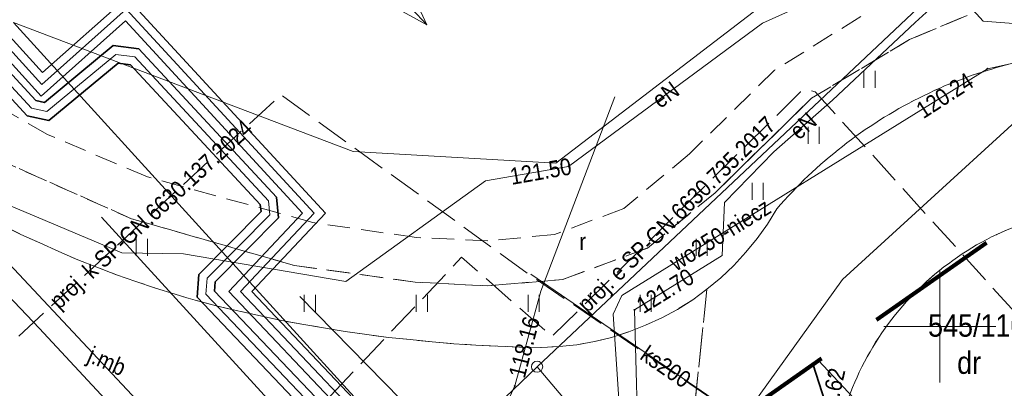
# Model space of a CAD drawing. Extents: x 0 to 6443539, y 0 to 5655063.
# Tile 16 of 64: x 6440759 to 6440803, y 5654997 to 5655014. Entities that reach past the tile are written whole.
import ezdxf
from ezdxf.enums import TextEntityAlignment as Align

# ---------------------------------------------------------------- set-up
doc = ezdxf.new("R2010")
doc.units = 0
doc.header["$MEASUREMENT"] = 0
for name, pattern in [('1.0_0.5', [1.5, 1, -0.5]), ('1.5_0.5', [2, 1.5, -0.5]), ('2', [0.9, 0.6, -0.3]), ('219-500', [0]), ('PRZER3-1', [4, 3, -1])]:
    doc.linetypes.add(name, pattern=pattern)
doc.layers.get('0').update_dxf_attribs({"color": 2, "linetype": 'CONTINUOUS', "lineweight": 5})
for name, color, linetype in [('202-punkt graniczny', 7, 'CONTINUOUS'), ('210-oznaczenie konturu użytku gruntowego', 7, 'CONTINUOUS'), ('211-numer działki ewidencyjnej', 7, 'CONTINUOUS'), ('218-kontur użytku gruntowego', 7, 'CONTINUOUS'), ('219-działka ewidencyjna', 7, 'CONTINUOUS'), ('droga dla rowerów', 7, 'CONTINUOUS'), ('droga dla rowerów-Atr17', 7, 'CONTINUOUS'), ('jezdnia', 7, 'CONTINUOUS'), ('jezdnia-Atr17', 7, 'CONTINUOUS'), ('krawężnik', 7, 'CONTINUOUS'), ('obudowa ochronna przewodu', 7, 'CONTINUOUS'), ('pikieta sztuczna-Atr2', 7, 'CONTINUOUS'), ('przewód ciepłowniczy', 7, 'CONTINUOUS'), ('przewód elektroenergetyczny podziemny', 7, 'CONTINUOUS'), ('przewód elektroenergetyczny podziemny - ob. projektowany', 7, 'CONTINUOUS'), ('przewód elektroenergetyczny podziemny - ob. projektowany-Atr1', 7, 'CONTINUOUS'), ('przewód elektroenergetyczny podziemny-Atr1', 7, 'CONTINUOUS'), ('przewód kanalizacyjny', 7, 'CONTINUOUS'), ('przewód kanalizacyjny - ob. projektowany', 7, 'CONTINUOUS'), ('przewód kanalizacyjny - ob. projektowany-Atr1', 7, 'CONTINUOUS'), ('przewód kanalizacyjny-Atr1', 7, 'CONTINUOUS'), ('przewód wodociągowy', 7, 'CONTINUOUS'), ('przewód wodociągowy-Atr1', 7, 'CONTINUOUS'), ('rzedna', 7, 'CONTINUOUS'), ('rzedna-Atr2', 7, 'CONTINUOUS'), ('trawnik', 7, 'CONTINUOUS'), ('Zakres', 7, 'CONTINUOUS')]:
    doc.layers.add(name, color=color, linetype=linetype)
doc.layers.add('z - MPZT', color=121, linetype='PRZER3-1', lineweight=18)
doc.styles.add('MapaZas', font='geodezja.shx', dxfattribs={"width": 0.9})

# ---------------------------------------------------------------- blocks, each defined once
blk = doc.blocks.new('202')
at = {"color": 0, "linetype": 'Continuous', "lineweight": 0}
blk.add_circle((0, 0), 0.25, dxfattribs=at)
blk = doc.blocks.new('TU04')
at = {"color": 0, "linetype": 'Continuous', "lineweight": 13}
for p, q in [((0, 0), (0, 0.75)), ((0.5, 0), (0.5, 0.75))]:
    blk.add_line(p, q, dxfattribs=at)
blk = doc.blocks.new('PW01')
at = {"linetype": 'Continuous', "lineweight": 13}
h = blk.add_hatch(color=0, dxfattribs=at)
edge = h.paths.add_edge_path()
edge.add_arc((0, 0), 0.045, 0, 360)

msp = doc.modelspace()

# ---------------------------------------------------------------- hatches: boundary and pattern name
at = {"layer": 'z - MPZT', "linetype": 'Continuous', "lineweight": 35, "true_color": 0x636466}
h = msp.add_hatch(dxfattribs=at)
h.set_pattern_fill('ANSI36', color=251, scale=20, angle=63)
h.set_pattern_definition([(108, (0, 0), (-3.7295906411, 3.38832977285), [6.25, -1.25, 0, -1.25])])
h.paths.add_polyline_path([(6440790.454, 5654995.575), (6440794.569, 5654998.496), (6440822.998, 5654968.178), (6440789.27, 5654933.107), (6440785.932, 5654936.849), (6440816.103, 5654968.222)])

# ---------------------------------------------------------------- linework, layer by layer
at = {"color": 1, "linetype": 'Continuous', "lineweight": 13}
for p, q in [((6440768.893, 5655022.223), (6440777.101, 5655013.47)), ((6440777.101, 5655013.47), (6440776.439, 5655014.906)), ((6440777.101, 5655013.47), (6440775.71, 5655014.222))]:
    msp.add_line(p, q, dxfattribs=at)
at = {"color": 0, "lineweight": 13}
for p, q in [((6440800, 5655000), (6440800, 5655002.5)), ((6440800, 5655000), (6440800, 5655002.5)), ((6440800, 5655000), (6440800, 5655002.5)), ((6440800, 5655000), (6440800, 5655002.5)), ((6440797.5, 5655000), (6440800, 5655000)), ((6440797.5, 5655000), (6440800, 5655000)), ((6440797.5, 5655000), (6440800, 5655000)), ((6440797.5, 5655000), (6440800, 5655000)), ((6440800, 5655000), (6440802.5, 5655000)), ((6440800, 5655000), (6440802.5, 5655000)), ((6440800, 5654997.5), (6440800, 5655000)), ((6440800, 5655000), (6440802.5, 5655000)), ((6440800, 5654997.5), (6440800, 5655000)), ((6440800, 5655000), (6440802.5, 5655000)), ((6440800, 5654997.5), (6440800, 5655000)), ((6440800, 5654997.5), (6440800, 5655000))]:
    msp.add_line(p, q, dxfattribs=at)
at = {"layer": '218-kontur użytku gruntowego', "color": 3, "linetype": 'Continuous', "lineweight": 13, "flags": 128}
for points in [[(6440782.02, 5654998.2), (6440805.2, 5655020.05)], [(6440805.2, 5655020.05), (6440782.02, 5654998.2)], [(6440793.63, 5655015.55), (6440782.86, 5655007.29)], [(6440773.8, 5655007.82), (6440758.63, 5655013.58)], [(6440782.86, 5655007.29), (6440773.8, 5655007.82)], [(6440793.44, 5654984.71), (6440782.02, 5654998.2)], [(6440782.02, 5654998.2), (6440793.44, 5654984.71)]]:
    msp.add_lwpolyline(points, dxfattribs=at)
at = {"layer": '218-kontur użytku gruntowego', "color": 3, "linetype": 'Continuous', "lineweight": 13}
for points in [[(6440782.13, 5654977.5), (6440750.748, 5655010.992)], [(6440750.748, 5655010.992), (6440782.13, 5654977.5)]]:
    msp.add_lwpolyline(points, dxfattribs=at)
at = {"layer": '219-działka ewidencyjna', "color": 3, "linetype": '219-500', "lineweight": 13, "flags": 128}
for points in [[(6440782.02, 5654998.2), (6440805.2, 5655020.05)], [(6440777, 5654993.38), (6440758.63, 5655013.58)], [(6440782.02, 5654998.2), (6440777, 5654993.38)], [(6440793.44, 5654984.71), (6440782.02, 5654998.2)]]:
    msp.add_lwpolyline(points, dxfattribs=at)
at = {"layer": '219-działka ewidencyjna', "color": 3, "linetype": '219-500', "lineweight": 13}
msp.add_lwpolyline([(6440782.13, 5654977.5), (6440750.748, 5655010.992)], dxfattribs=at)
at = {"layer": 'droga dla rowerów', "color": 7, "linetype": '1.0_0.5', "lineweight": 13}
for points in [[(6440797.75, 5655014.63), (6440792.62, 5655011.44), (6440788.83, 5655007.71), (6440785.89, 5655005.27), (6440782.79, 5655004.1), (6440779.82, 5655003.83), (6440776.63, 5655003.97), (6440772.01, 5655004.64), (6440764.62, 5655006.68), (6440760.16, 5655008.57), (6440756.75, 5655010.51)], [(6440757.82, 5655007.52), (6440763.91, 5655004.81), (6440771.19, 5655002.72), (6440776.58, 5655001.98), (6440779.81, 5655001.81), (6440783.17, 5655002.1), (6440786.95, 5655003.5), (6440789.97, 5655005.97), (6440794.28, 5655010.19), (6440798.65, 5655012.81), (6440801.23, 5655013.89)]]:
    msp.add_lwpolyline(points, dxfattribs=at)
at = {"layer": 'jezdnia', "color": 7, "linetype": '1.5_0.5', "lineweight": 13, "flags": 128}
for points in [[(6440853.41, 5654981.62), (6440853.18, 5654981.71), (6440852.94, 5654981.82), (6440852.72, 5654981.92), (6440852.26, 5654982.13), (6440852.03, 5654982.24), (6440851.8, 5654982.35), (6440851.56, 5654982.45), (6440851.34, 5654982.56), (6440851.11, 5654982.66), (6440850.88, 5654982.77), (6440850.65, 5654982.88), (6440850.42, 5654982.99), (6440850.2, 5654983.09), (6440849.97, 5654983.19), (6440849.74, 5654983.31), (6440849.51, 5654983.41), (6440849.28, 5654983.53), (6440849.06, 5654983.63), (6440839.9, 5654987.26), (6440839.05, 5654987.55), (6440837.22, 5654988.24), (6440834.24, 5654989.36), (6440833.35, 5654989.68), (6440832.47, 5654990.08), (6440832.07, 5654990.28), (6440831.68, 5654990.51), (6440831.31, 5654990.74), (6440830.94, 5654991.01), (6440830.6, 5654991.3), (6440830.26, 5654991.59), (6440829.95, 5654991.91), (6440829.66, 5654992.24), (6440829.38, 5654992.6), (6440829.12, 5654992.96), (6440828.88, 5654993.34), (6440828.67, 5654993.73), (6440828.47, 5654994.13), (6440828.3, 5654994.55), (6440828.14, 5654994.96), (6440828.02, 5654995.39), (6440827.68, 5654996.98), (6440816.3, 5655010.93), (6440815.78, 5655011.01), (6440815.17, 5655011.17), (6440814.58, 5655011.38), (6440814.34, 5655011.45), (6440814.09, 5655011.53), (6440813.85, 5655011.6), (6440813.6, 5655011.67), (6440813.11, 5655011.8), (6440812.86, 5655011.85), (6440812.63, 5655011.91), (6440812.13, 5655012.01), (6440811.88, 5655012.06), (6440811.38, 5655012.14), (6440811.13, 5655012.17), (6440810.88, 5655012.21), (6440810.62, 5655012.24), (6440810.37, 5655012.27), (6440810.12, 5655012.29), (6440809.87, 5655012.31), (6440809.62, 5655012.33), (6440809.36, 5655012.34), (6440809.11, 5655012.36), (6440808.6, 5655012.38), (6440808.35, 5655012.38), (6440808.1, 5655012.38), (6440807.84, 5655012.37), (6440807.59, 5655012.37), (6440807.34, 5655012.36), (6440807.09, 5655012.35), (6440806.58, 5655012.31), (6440806.33, 5655012.29), (6440806.08, 5655012.26), (6440805.83, 5655012.24), (6440805.58, 5655012.2), (6440805.33, 5655012.17), (6440805.08, 5655012.13), (6440804.83, 5655012.09), (6440804.58, 5655012.04), (6440804.32, 5655011.99), (6440804.08, 5655011.95), (6440803.83, 5655011.89), (6440803.58, 5655011.84), (6440803.34, 5655011.78), (6440803.09, 5655011.72), (6440802.37, 5655011.51), (6440802.12, 5655011.43), (6440801.4, 5655011.2), (6440800.93, 5655011.02), (6440800.69, 5655010.93), (6440799.76, 5655010.53), (6440799.53, 5655010.42), (6440799.3, 5655010.32), (6440799.07, 5655010.2), (6440798.85, 5655010.09), (6440798.63, 5655009.97), (6440798.4, 5655009.85), (6440798.18, 5655009.73), (6440797.96, 5655009.6), (6440797.75, 5655009.47), (6440797.52, 5655009.34), (6440797.31, 5655009.21), (6440797.1, 5655009.07), (6440796.89, 5655008.93), (6440796.67, 5655008.79), (6440796.47, 5655008.65), (6440796.26, 5655008.5), (6440796.06, 5655008.35), (6440795.85, 5655008.2), (6440795.66, 5655008.04), (6440795.46, 5655007.88), (6440795.27, 5655007.73), (6440795.06, 5655007.56), (6440794.87, 5655007.4), (6440794.69, 5655007.24), (6440794.49, 5655007.06), (6440794.31, 5655006.89), (6440794.13, 5655006.72), (6440793.94, 5655006.54), (6440793.76, 5655006.36), (6440793.59, 5655006.19), (6440793.41, 5655006), (6440793.24, 5655005.82), (6440793.07, 5655005.64), (6440792.89, 5655005.44), (6440792.73, 5655005.25), (6440792.31, 5655004.57), (6440791.85, 5655003.92), (6440791.34, 5655003.31), (6440790.8, 5655002.72), (6440790.22, 5655002.17), (6440789.6, 5655001.66), (6440787.99, 5654986.22), (6440788.29, 5654985.8), (6440788.54, 5654985.35), (6440788.75, 5654984.88), (6440788.9, 5654984.4), (6440789.01, 5654983.89), (6440800.29, 5654973.52), (6440800.54, 5654973.47), (6440800.79, 5654973.42), (6440801.04, 5654973.35), (6440801.28, 5654973.27), (6440801.51, 5654973.18), (6440801.75, 5654973.08), (6440801.98, 5654972.97), (6440802.2, 5654972.84), (6440802.42, 5654972.71), (6440802.62, 5654972.56), (6440802.83, 5654972.41), (6440803.21, 5654972.08), (6440803.39, 5654971.9), (6440803.56, 5654971.71), (6440803.71, 5654971.51), (6440803.87, 5654971.31), (6440804.01, 5654971.1), (6440804.14, 5654970.88), (6440804.26, 5654970.65), (6440804.37, 5654970.42), (6440804.47, 5654970.19), (6440806.35, 5654964.91), (6440810.26, 5654966.31), (6440810.2, 5654966.56), (6440810.13, 5654966.8), (6440810.08, 5654967.05), (6440809.95, 5654967.55), (6440809.91, 5654967.8), (6440809.85, 5654968.05), (6440809.8, 5654968.3), (6440809.75, 5654968.55), (6440809.71, 5654968.81), (6440809.66, 5654969.06), (6440809.62, 5654969.31), (6440809.58, 5654969.56), (6440809.54, 5654969.81), (6440809.5, 5654970.07), (6440809.47, 5654970.32), (6440809.44, 5654970.57), (6440809.4, 5654970.83), (6440809.38, 5654971.08), (6440809.36, 5654971.3), (6440809.39, 5654971.51), (6440809.56, 5654971.92), (6440809.7, 5654972.09), (6440809.87, 5654972.22), (6440810.06, 5654972.32), (6440810.27, 5654972.39), (6440810.49, 5654972.41), (6440810.7, 5654972.4), (6440810.91, 5654972.34), (6440811.11, 5654972.23), (6440811.29, 5654972.1), (6440811.53, 5654971.74), (6440811.61, 5654971.54), (6440811.75, 5654970.81), (6440811.9, 5654970.08), (6440812.07, 5654969.34), (6440812.24, 5654968.62), (6440812.43, 5654967.9), (6440812.62, 5654967.17), (6440812.83, 5654966.45), (6440816.39, 5654967.19), (6440816.34, 5654967.96), (6440816.34, 5654968.22), (6440816.35, 5654968.73), (6440816.36, 5654968.99), (6440816.4, 5654969.5), (6440816.46, 5654970), (6440816.6, 5654970.76), (6440816.72, 5654971.26), (6440816.95, 5654972), (6440817.13, 5654972.47), (6440817.24, 5654972.7), (6440817.35, 5654972.94), (6440817.47, 5654973.17), (6440817.59, 5654973.38), (6440817.86, 5654973.83), (6440818, 5654974.05), (6440818.15, 5654974.27), (6440818.29, 5654974.47), (6440818.45, 5654974.68), (6440818.6, 5654974.88), (6440818.76, 5654975.08), (6440818.94, 5654975.28), (6440819.1, 5654975.47), (6440819.27, 5654975.66), (6440819.46, 5654975.84), (6440819.64, 5654976.03), (6440819.82, 5654976.21), (6440820.41, 5654976.7), (6440820.82, 5654977.03), (6440821.02, 5654977.17), (6440821.23, 5654977.32), (6440821.46, 5654977.47), (6440821.67, 5654977.6), (6440821.89, 5654977.73), (6440822.11, 5654977.86), (6440822.35, 5654977.98), (6440822.57, 5654978.1), (6440822.8, 5654978.21), (6440823.03, 5654978.32), (6440823.27, 5654978.42), (6440823.51, 5654978.52), (6440823.75, 5654978.62), (6440823.99, 5654978.7), (6440824.24, 5654978.78), (6440824.48, 5654978.85), (6440824.73, 5654978.93), (6440824.99, 5654978.99), (6440825.24, 5654979.05), (6440825.49, 5654979.1), (6440825.74, 5654979.15), (6440825.99, 5654979.19), (6440826.25, 5654979.23), (6440826.5, 5654979.27), (6440826.76, 5654979.29), (6440827.02, 5654979.32), (6440827.28, 5654979.34), (6440827.54, 5654979.35), (6440827.8, 5654979.35), (6440828.06, 5654979.36), (6440828.32, 5654979.35), (6440828.59, 5654979.35), (6440828.85, 5654979.32), (6440829.11, 5654979.31), (6440829.37, 5654979.28), (6440829.63, 5654979.25), (6440829.72, 5654979.24), (6440830.63, 5654979.04), (6440833.71, 5654978.34), (6440835.63, 5654977.89), (6440836.52, 5654977.67), (6440844.58, 5654975.7), (6440847.43, 5654975.05), (6440848.5, 5654974.81), (6440849.55, 5654974.57), (6440850.62, 5654974.34), (6440851.04, 5654974.25), (6440851.96, 5654978.03)], [(6440789.6, 5655001.66), (6440788.97, 5655001.19), (6440788.29, 5655000.76), (6440787.59, 5655000.38), (6440786.86, 5655000.05), (6440786.12, 5654999.76), (6440785.35, 5654999.51), (6440784.58, 5654999.33), (6440783.8, 5654999.18), (6440783.01, 5654999.1), (6440782.21, 5654999.06), (6440781.23, 5654999.08), (6440780.26, 5654999.12), (6440779.28, 5654999.16), (6440778.3, 5654999.23), (6440777.33, 5654999.31), (6440776.35, 5654999.41), (6440775.38, 5654999.51), (6440774.41, 5654999.64), (6440773.45, 5654999.78), (6440772.48, 5654999.94), (6440771.52, 5655000.1), (6440770.55, 5655000.28), (6440769.6, 5655000.49), (6440768.65, 5655000.7), (6440767.69, 5655000.92), (6440766.75, 5655001.17), (6440765.86, 5655001.44), (6440764.98, 5655001.71), (6440764.1, 5655002.01), (6440763.23, 5655002.31), (6440762.36, 5655002.65), (6440761.51, 5655002.98), (6440760.66, 5655003.35), (6440759.81, 5655003.73), (6440758.97, 5655004.11), (6440758.14, 5655004.52), (6440757.31, 5655004.94), (6440756.5, 5655005.38), (6440755.69, 5655005.83), (6440754.9, 5655006.3), (6440754.11, 5655006.78), (6440753.33, 5655007.27), (6440749.51, 5655000.71), (6440750.15, 5655000.22), (6440750.8, 5654999.75), (6440751.46, 5654999.28), (6440752.12, 5654998.81), (6440752.79, 5654998.36), (6440753.47, 5654997.92), (6440754.15, 5654997.49), (6440754.84, 5654997.06), (6440755.53, 5654996.65), (6440756.24, 5654996.25), (6440756.94, 5654995.86), (6440757.65, 5654995.48), (6440759.09, 5654994.75), (6440759.81, 5654994.39), (6440760.55, 5654994.05), (6440761.3, 5654993.76), (6440762.06, 5654993.46), (6440762.81, 5654993.19), (6440763.58, 5654992.92), (6440764.34, 5654992.67), (6440765.12, 5654992.43), (6440765.9, 5654992.19), (6440766.67, 5654991.97), (6440767.45, 5654991.76), (6440768.24, 5654991.56), (6440769.02, 5654991.38), (6440769.81, 5654991.19), (6440770.61, 5654991.03), (6440771.39, 5654990.87), (6440772.19, 5654990.73), (6440772.99, 5654990.59), (6440773.63, 5654990.43), (6440774.26, 5654990.27), (6440774.9, 5654990.12), (6440775.54, 5654989.97), (6440776.19, 5654989.82), (6440776.82, 5654989.67), (6440777.46, 5654989.53), (6440778.11, 5654989.4), (6440778.76, 5654989.27), (6440779.4, 5654989.15), (6440780.04, 5654989.03), (6440780.69, 5654988.9), (6440781.34, 5654988.79), (6440781.99, 5654988.68), (6440782.64, 5654988.58), (6440783.28, 5654988.48), (6440783.54, 5654988.43), (6440783.8, 5654988.38), (6440784.07, 5654988.31), (6440784.32, 5654988.25), (6440784.58, 5654988.17), (6440784.84, 5654988.09), (6440785.09, 5654988.01), (6440785.33, 5654987.91), (6440785.58, 5654987.81), (6440785.82, 5654987.7), (6440786.07, 5654987.59), (6440786.31, 5654987.46), (6440786.53, 5654987.34), (6440786.76, 5654987.2), (6440786.99, 5654987.06), (6440787.22, 5654986.92), (6440787.43, 5654986.76), (6440787.65, 5654986.61), (6440787.99, 5654986.22)], [(6440820.96, 5654994.8), (6440821, 5654994.55), (6440821.04, 5654994.3), (6440821.08, 5654994.05), (6440821.11, 5654993.8), (6440821.14, 5654993.55), (6440821.15, 5654993.3), (6440821.18, 5654993.05), (6440821.18, 5654992.8), (6440821.19, 5654992.54), (6440821.19, 5654992.29), (6440821.19, 5654992.04), (6440821.18, 5654991.79), (6440821.17, 5654991.53), (6440821.15, 5654991.28), (6440821.13, 5654991.03), (6440821.1, 5654990.78), (6440821.07, 5654990.53), (6440821.03, 5654990.28), (6440820.98, 5654990.03), (6440820.94, 5654989.78), (6440820.88, 5654989.53), (6440820.83, 5654989.28), (6440820.77, 5654989.04), (6440820.7, 5654988.79), (6440820.64, 5654988.55), (6440820.55, 5654988.32), (6440820.48, 5654988.07), (6440820.39, 5654987.84), (6440820.3, 5654987.6), (6440820.2, 5654987.36), (6440820.11, 5654987.13), (6440820.01, 5654986.91), (6440819.89, 5654986.67), (6440819.79, 5654986.45), (6440819.66, 5654986.22), (6440819.55, 5654986), (6440819.42, 5654985.79), (6440819.29, 5654985.57), (6440819.16, 5654985.35), (6440819.02, 5654985.14), (6440818.88, 5654984.92), (6440818.73, 5654984.73), (6440818.58, 5654984.52), (6440818.43, 5654984.32), (6440818.27, 5654984.13), (6440818.11, 5654983.93), (6440817.94, 5654983.74), (6440817.78, 5654983.54), (6440817.6, 5654983.37), (6440817.42, 5654983.18), (6440817.25, 5654983), (6440817.06, 5654982.84), (6440816.87, 5654982.66), (6440816.69, 5654982.49), (6440816.49, 5654982.34), (6440816.29, 5654982.17), (6440816.1, 5654982.01), (6440815.89, 5654981.87), (6440815.69, 5654981.72), (6440815.48, 5654981.58), (6440815.27, 5654981.44), (6440815.05, 5654981.3), (6440814.84, 5654981.17), (6440814.62, 5654981.04), (6440814.4, 5654980.92), (6440814.17, 5654980.81), (6440813.95, 5654980.69), (6440813.72, 5654980.58), (6440813.49, 5654980.48), (6440813.26, 5654980.37), (6440813.02, 5654980.28), (6440812.79, 5654980.19), (6440812.55, 5654980.1), (6440812.32, 5654980.02), (6440812.08, 5654979.95), (6440811.84, 5654979.87), (6440811.59, 5654979.8), (6440811.34, 5654979.74), (6440811.1, 5654979.68), (6440810.85, 5654979.63), (6440810.61, 5654979.57), (6440810.36, 5654979.53), (6440810.11, 5654979.49), (6440809.86, 5654979.46), (6440809.62, 5654979.42), (6440809.37, 5654979.39), (6440809.12, 5654979.38), (6440808.87, 5654979.36), (6440808.61, 5654979.35), (6440808.36, 5654979.34), (6440808.11, 5654979.34), (6440807.86, 5654979.34), (6440807.61, 5654979.36), (6440807.36, 5654979.37), (6440806.61, 5654979.43), (6440806.36, 5654979.47), (6440806.11, 5654979.5), (6440805.86, 5654979.55), (6440805.36, 5654979.65), (6440805.12, 5654979.7), (6440804.87, 5654979.77), (6440804.63, 5654979.83), (6440804.4, 5654979.89), (6440804.16, 5654979.97), (6440803.92, 5654980.05), (6440803.68, 5654980.14), (6440803.44, 5654980.22), (6440803.21, 5654980.32), (6440802.52, 5654980.63), (6440802.29, 5654980.74), (6440801.85, 5654980.97), (6440801.2, 5654981.36), (6440800.37, 5654981.93), (6440800.17, 5654982.08), (6440799.98, 5654982.24), (6440799.78, 5654982.4), (6440799.59, 5654982.56), (6440799.41, 5654982.73), (6440799.22, 5654982.9), (6440798.86, 5654983.26), (6440798.69, 5654983.44), (6440798.52, 5654983.62), (6440798.35, 5654983.8), (6440798.03, 5654984.19), (6440797.87, 5654984.39), (6440797.57, 5654984.8), (6440797.29, 5654985.2), (6440796.89, 5654985.85), (6440796.76, 5654986.07), (6440796.65, 5654986.3), (6440796.53, 5654986.52), (6440796.43, 5654986.74), (6440796.32, 5654986.97), (6440796.22, 5654987.2), (6440796.12, 5654987.44), (6440796.02, 5654987.67), (6440795.94, 5654987.9), (6440795.85, 5654988.14), (6440795.78, 5654988.37), (6440795.7, 5654988.61), (6440795.63, 5654988.86), (6440795.57, 5654989.1), (6440795.45, 5654989.59), (6440795.4, 5654989.84), (6440795.36, 5654990.08), (6440795.31, 5654990.33), (6440795.28, 5654990.58), (6440795.25, 5654990.83), (6440795.2, 5654991.33), (6440795.18, 5654991.58), (6440795.17, 5654991.83), (6440795.16, 5654992.08), (6440795.16, 5654992.58), (6440795.17, 5654992.84), (6440795.18, 5654993.09), (6440795.2, 5654993.34), (6440795.23, 5654993.85), (6440795.27, 5654994.1), (6440795.3, 5654994.35), (6440795.35, 5654994.6), (6440795.39, 5654994.85), (6440795.5, 5654995.34), (6440795.56, 5654995.59), (6440795.7, 5654996.08), (6440795.84, 5654996.56), (6440795.93, 5654996.8), (6440796.11, 5654997.27), (6440796.21, 5654997.51), (6440796.31, 5654997.74), (6440796.41, 5654997.96), (6440796.52, 5654998.19), (6440796.64, 5654998.42), (6440796.89, 5654998.87), (6440797.01, 5654999.08), (6440797.28, 5654999.51), (6440797.42, 5654999.72), (6440797.57, 5654999.92), (6440797.72, 5655000.13), (6440797.87, 5655000.33), (6440798.19, 5655000.72), (6440798.52, 5655001.11), (6440798.86, 5655001.48), (6440799.05, 5655001.66), (6440799.41, 5655002), (6440799.79, 5655002.33), (6440799.99, 5655002.5), (6440800.19, 5655002.66), (6440800.39, 5655002.8), (6440800.59, 5655002.95), (6440801.01, 5655003.24), (6440801.22, 5655003.38), (6440801.65, 5655003.64), (6440801.88, 5655003.77), (6440802.1, 5655003.88), (6440802.32, 5655004), (6440802.55, 5655004.1), (6440803.02, 5655004.32), (6440803.25, 5655004.41), (6440803.48, 5655004.51), (6440803.72, 5655004.59), (6440803.95, 5655004.68), (6440804.19, 5655004.76), (6440804.44, 5655004.83), (6440804.93, 5655004.97), (6440805.17, 5655005.03), (6440805.42, 5655005.08), (6440805.67, 5655005.13), (6440805.91, 5655005.17), (6440806.16, 5655005.22), (6440806.41, 5655005.26), (6440806.66, 5655005.29), (6440806.91, 5655005.32), (6440807.18, 5655005.33), (6440807.43, 5655005.35), (6440807.68, 5655005.36), (6440807.93, 5655005.37), (6440808.44, 5655005.37), (6440808.69, 5655005.35), (6440808.94, 5655005.34), (6440809.2, 5655005.33), (6440809.45, 5655005.3), (6440809.7, 5655005.28), (6440809.94, 5655005.24), (6440810.19, 5655005.21), (6440810.44, 5655005.16), (6440810.69, 5655005.12), (6440810.94, 5655005.06), (6440811.19, 5655005.01), (6440811.43, 5655004.94), (6440811.68, 5655004.88), (6440812.17, 5655004.73), (6440812.4, 5655004.65), (6440812.64, 5655004.56), (6440812.88, 5655004.47), (6440813.11, 5655004.37), (6440813.35, 5655004.28), (6440813.8, 5655004.06), (6440814.03, 5655003.95), (6440814.25, 5655003.83), (6440814.48, 5655003.71), (6440814.7, 5655003.59), (6440814.91, 5655003.46), (6440815.12, 5655003.33), (6440815.34, 5655003.18), (6440815.55, 5655003.04), (6440815.75, 5655002.9), (6440815.96, 5655002.74), (6440816.16, 5655002.59), (6440816.36, 5655002.44), (6440816.55, 5655002.27), (6440816.74, 5655002.11), (6440816.93, 5655001.93), (6440817.11, 5655001.76), (6440817.29, 5655001.59), (6440817.48, 5655001.41), (6440817.64, 5655001.23), (6440817.82, 5655001.04), (6440817.99, 5655000.86), (6440818.15, 5655000.66), (6440818.31, 5655000.47), (6440818.47, 5655000.27), (6440818.62, 5655000.06), (6440818.77, 5654999.86), (6440818.92, 5654999.66), (6440819.06, 5654999.45), (6440819.2, 5654999.23), (6440819.32, 5654999.02), (6440819.46, 5654998.8), (6440819.58, 5654998.59), (6440819.7, 5654998.36), (6440819.82, 5654998.13), (6440819.92, 5654997.91), (6440820.03, 5654997.68), (6440820.14, 5654997.45), (6440820.23, 5654997.21), (6440820.33, 5654996.98), (6440820.41, 5654996.74), (6440820.5, 5654996.51), (6440820.58, 5654996.27), (6440820.65, 5654996.03), (6440820.73, 5654995.78), (6440820.79, 5654995.53), (6440820.85, 5654995.29), (6440820.9, 5654995.04)]]:
    msp.add_lwpolyline(points, close=True, dxfattribs=at)
at = {"layer": 'krawężnik', "color": 7, "linetype": 'Continuous', "lineweight": 13, "flags": 128}
for points in [[(6440803.09, 5655011.72), (6440802.85, 5655011.65), (6440802.61, 5655011.59), (6440802.37, 5655011.51), (6440802.12, 5655011.43), (6440801.88, 5655011.36), (6440801.64, 5655011.28), (6440801.4, 5655011.2), (6440801.16, 5655011.11), (6440800.93, 5655011.02), (6440800.69, 5655010.93), (6440800.45, 5655010.83), (6440800.22, 5655010.74), (6440799.99, 5655010.63), (6440799.76, 5655010.53), (6440799.53, 5655010.42), (6440799.3, 5655010.32), (6440799.07, 5655010.2), (6440798.85, 5655010.09), (6440798.63, 5655009.97), (6440798.4, 5655009.85), (6440798.18, 5655009.73), (6440797.96, 5655009.6), (6440797.75, 5655009.47), (6440797.52, 5655009.34), (6440797.31, 5655009.21), (6440797.1, 5655009.07), (6440796.89, 5655008.93), (6440796.67, 5655008.79), (6440796.47, 5655008.65), (6440796.26, 5655008.5), (6440796.06, 5655008.35), (6440795.85, 5655008.2), (6440795.66, 5655008.04), (6440795.46, 5655007.88), (6440795.27, 5655007.73), (6440795.06, 5655007.56), (6440794.87, 5655007.4), (6440794.69, 5655007.24), (6440794.49, 5655007.06), (6440794.31, 5655006.89), (6440794.13, 5655006.72), (6440793.94, 5655006.54), (6440793.76, 5655006.36), (6440793.59, 5655006.19), (6440793.41, 5655006), (6440793.24, 5655005.82), (6440793.07, 5655005.64), (6440792.89, 5655005.44), (6440792.73, 5655005.25)], [(6440803.02, 5655004.32), (6440802.78, 5655004.21), (6440802.55, 5655004.1), (6440802.32, 5655004), (6440802.1, 5655003.88), (6440801.88, 5655003.77), (6440801.65, 5655003.64), (6440801.44, 5655003.51), (6440801.22, 5655003.38), (6440801.01, 5655003.24), (6440800.8, 5655003.1), (6440800.59, 5655002.95), (6440800.39, 5655002.8), (6440800.19, 5655002.66), (6440799.99, 5655002.5), (6440799.79, 5655002.33), (6440799.6, 5655002.17), (6440799.41, 5655002), (6440799.23, 5655001.83), (6440799.05, 5655001.66), (6440798.86, 5655001.48), (6440798.69, 5655001.29), (6440798.52, 5655001.11), (6440798.35, 5655000.92), (6440798.19, 5655000.72), (6440798.03, 5655000.54), (6440797.87, 5655000.33), (6440797.72, 5655000.13), (6440797.57, 5654999.92), (6440797.42, 5654999.72), (6440797.28, 5654999.51), (6440797.14, 5654999.29), (6440797.01, 5654999.08), (6440796.89, 5654998.87), (6440796.76, 5654998.64), (6440796.64, 5654998.42), (6440796.52, 5654998.19), (6440796.41, 5654997.96), (6440796.31, 5654997.74), (6440796.21, 5654997.51), (6440796.11, 5654997.27), (6440796.01, 5654997.04)]]:
    msp.add_lwpolyline(points, dxfattribs=at)
at = {"layer": 'obudowa ochronna przewodu', "color": 0, "lineweight": 35}
for p, q in [((6440759.928, 5655011.337), (6440755.839, 5655015.853)), ((6440759.872, 5655010.283), (6440755.283, 5655015.35)), ((6440755.027, 5655015.08), (6440759.636, 5655010.091)), ((6440754.475, 5655014.571), (6440759.244, 5655009.409)), ((6440763.696, 5655014.695), (6440759.928, 5655011.337)), ((6440772.572, 5655005.057), (6440763.696, 5655014.695)), ((6440763.644, 5655013.645), (6440759.872, 5655010.283)), ((6440771.548, 5655005.063), (6440763.644, 5655013.645)), ((6440760.022, 5655010.005), (6440763.086, 5655012.543)), ((6440763.086, 5655012.543), (6440764.233, 5655012.395)), ((6440764.233, 5655012.395), (6440770.381, 5655005.772)), ((6440760.218, 5655009.195), (6440763.314, 5655011.757)), ((6440763.314, 5655011.757), (6440763.867, 5655011.685)), ((6440763.867, 5655011.685), (6440769.659, 5655005.448)), ((6440759.636, 5655010.091), (6440760.022, 5655010.005)), ((6440759.244, 5655009.409), (6440760.218, 5655009.195)), ((6440770.381, 5655005.772), (6440770.47, 5655004.852)), ((6440769.659, 5655005.448), (6440769.69, 5655005.128)), ((6440769.69, 5655005.128), (6440766.915, 5655002.315)), ((6440770.47, 5655004.852), (6440767.645, 5655001.985)), ((6440768.254, 5655001.559), (6440771.548, 5655005.063)), ((6440769.286, 5655001.561), (6440772.572, 5655005.057)), ((6440766.915, 5655002.315), (6440766.844, 5655001.301)), ((6440767.645, 5655001.985), (6440767.616, 5655001.579)), ((6440766.844, 5655001.301), (6440799.208, 5654967.291)), ((6440767.616, 5655001.579), (6440799.752, 5654967.809)), ((6440800.008, 5654968.072), (6440768.254, 5655001.559)), ((6440800.552, 5654968.588), (6440769.286, 5655001.561))]:
    msp.add_line(p, q, dxfattribs=at)
at = {"layer": 'przewód ciepłowniczy', "color": 212, "linetype": 'Continuous', "lineweight": 13}
for points in [[(6440801.31, 5654966.27), (6440800.28, 5654968.33), (6440768.77, 5655001.56), (6440772.06, 5655005.06), (6440763.67, 5655014.17), (6440759.9, 5655010.81), (6440755.56, 5655015.6)], [(6440801.31, 5654966.27), (6440799.48, 5654967.55), (6440767.23, 5655001.44), (6440767.28, 5655002.15), (6440770.08, 5655004.99), (6440770.02, 5655005.61), (6440764.05, 5655012.04), (6440763.2, 5655012.15), (6440760.12, 5655009.6), (6440759.44, 5655009.75), (6440754.754, 5655014.829)], [(6440749.968, 5655010.245), (6440759.79, 5654999.92), (6440782.66, 5654975.32), (6440776.61, 5654970.04)]]:
    msp.add_lwpolyline(points, dxfattribs=at)
at = {"layer": 'przewód elektroenergetyczny podziemny', "color": 1, "linetype": 'Continuous', "lineweight": 13}
for points in [[(6440773.83, 5654973), (6440774.93, 5654974.51), (6440786.09, 5654988.77), (6440795.66, 5655002.09), (6440818.68, 5655023.13), (6440828.105, 5655039.553)], [(6440826.51, 5655017.82), (6440822.55, 5655013.32), (6440819.27, 5655011.69), (6440816.43, 5655011.83), (6440812.59, 5655012.82), (6440801.94, 5655013.63), (6440800.41, 5655015.33), (6440797.06, 5655015.79), (6440792.09, 5655013.54), (6440783.42, 5655007.15), (6440779.72, 5655006.5), (6440773.48, 5655002), (6440766.23, 5655003.24), (6440763.47, 5655003.28), (6440757.56, 5655005.77), (6440750.869, 5655011.108)]]:
    msp.add_lwpolyline(points, dxfattribs=at)
at = {"layer": 'przewód elektroenergetyczny podziemny', "color": 1, "linetype": 'Continuous', "lineweight": 13, "flags": 128}
msp.add_lwpolyline([(6440787.01, 5654985.73), (6440786.56, 5654993.56), (6440786.37, 5655000.74), (6440790.28, 5655003.17), (6440790.39, 5655005.53), (6440792.59, 5655007.8), (6440795.21, 5655010.11), (6440798.9, 5655013.58), (6440802.35, 5655016.71), (6440808.2, 5655015.05), (6440812.53, 5655013.89), (6440814.41, 5655013.55)], dxfattribs=at)
at = {"layer": 'przewód elektroenergetyczny podziemny - ob. projektowany', "color": 1, "linetype": '1.5_0.5', "lineweight": 13, "flags": 128}
msp.add_lwpolyline([(6440754.17, 5654966.66), (6440754.65, 5654967.15), (6440749.37, 5654972.3), (6440763.65, 5654987.24), (6440778.65, 5655003.09), (6440782.69, 5654999.55), (6440793.78, 5655010.47), (6440794.09, 5655010.57), (6440794.44, 5655010.48), (6440812.82, 5654990.18), (6440825.78, 5654975.87), (6440836.06, 5654959.34), (6440835.78, 5654959.04)], dxfattribs=at)
at = {"layer": 'przewód kanalizacyjny', "color": 34, "linetype": 'Continuous', "lineweight": 13, "flags": 128}
for points in [[(6440797.69, 5654966.45), (6440762.56, 5655004.88)], [(6440801.25, 5654988.97), (6440781.74, 5655002.33)], [(6440805.34, 5654966.75), (6440771.42, 5655001.34)]]:
    msp.add_lwpolyline(points, dxfattribs=at)
at = {"layer": 'przewód kanalizacyjny - ob. projektowany', "color": 34, "linetype": '1.5_0.5', "lineweight": 13, "flags": 128}
msp.add_lwpolyline([(6440811.12, 5654981.81), (6440800.67, 5654989.37), (6440781.61, 5655002.36), (6440770.58, 5655010.35), (6440749.24, 5654990.71), (6440755.99, 5654982.96), (6440751.08, 5654983.85), (6440744.73, 5654990.58)], dxfattribs=at)
at = {"layer": 'przewód wodociągowy', "color": 5, "linetype": 'Continuous', "lineweight": 13, "flags": 128}
for points in [[(6440819.87, 5655015.6), (6440818.58, 5655015.17), (6440816.8, 5655014.76), (6440802.13, 5655011.51), (6440785.8, 5655001.38), (6440785.41, 5655000.55), (6440786.27, 5654987.82), (6440786.23, 5654987.07)], [(6440766.92, 5654968.53), (6440768.41, 5654972.38), (6440771.04, 5654977.75), (6440774.05, 5654983.09), (6440778.13, 5654990.93), (6440781.02, 5654997.34), (6440782.19, 5655001.58), (6440785.49, 5655010.25)]]:
    msp.add_lwpolyline(points, dxfattribs=at)
at = {"layer": 'trawnik', "color": 7, "linetype": '1.0_0.5', "lineweight": 13}
for points in [[(6440801.23, 5655013.89), (6440798.65, 5655012.81), (6440794.28, 5655010.19), (6440789.97, 5655005.97), (6440786.95, 5655003.5), (6440783.17, 5655002.1), (6440779.81, 5655001.81), (6440776.58, 5655001.98), (6440771.19, 5655002.72), (6440763.91, 5655004.81), (6440757.82, 5655007.52)], [(6440758.14, 5655004.52), (6440758.97, 5655004.11), (6440759.81, 5655003.73), (6440760.66, 5655003.35), (6440761.51, 5655002.98), (6440762.36, 5655002.65), (6440763.23, 5655002.31), (6440764.1, 5655002.01), (6440764.98, 5655001.71), (6440765.86, 5655001.44), (6440766.33, 5655001.29), (6440766.75, 5655001.17), (6440767.69, 5655000.92), (6440768.65, 5655000.7), (6440769.6, 5655000.49), (6440770.55, 5655000.28), (6440771.52, 5655000.1), (6440772.48, 5654999.94), (6440773.45, 5654999.78), (6440774.41, 5654999.64), (6440775.38, 5654999.51), (6440776.35, 5654999.41), (6440777.33, 5654999.31), (6440778.3, 5654999.23), (6440779.28, 5654999.16), (6440780.26, 5654999.12), (6440781.23, 5654999.08), (6440782.21, 5654999.06), (6440783.01, 5654999.1), (6440783.8, 5654999.18), (6440784.58, 5654999.33), (6440785.35, 5654999.51), (6440786.12, 5654999.76), (6440786.86, 5655000.05), (6440787.59, 5655000.38), (6440788.29, 5655000.76), (6440788.97, 5655001.19), (6440789.6, 5655001.66), (6440790.22, 5655002.17), (6440790.8, 5655002.72), (6440791.34, 5655003.31), (6440791.85, 5655003.92), (6440792.31, 5655004.57), (6440792.73, 5655005.25), (6440792.89, 5655005.44), (6440793.07, 5655005.64), (6440793.24, 5655005.82), (6440793.41, 5655006), (6440793.59, 5655006.19), (6440793.76, 5655006.36), (6440793.94, 5655006.54), (6440794.13, 5655006.72), (6440794.31, 5655006.89), (6440794.49, 5655007.06), (6440794.69, 5655007.24), (6440794.87, 5655007.4), (6440795.06, 5655007.56), (6440795.27, 5655007.73), (6440795.46, 5655007.88), (6440795.66, 5655008.04), (6440795.85, 5655008.2), (6440796.06, 5655008.35), (6440796.26, 5655008.5), (6440796.47, 5655008.65), (6440796.67, 5655008.79), (6440796.89, 5655008.93), (6440797.1, 5655009.07), (6440797.31, 5655009.21), (6440797.52, 5655009.34), (6440797.75, 5655009.47), (6440797.96, 5655009.6), (6440798.18, 5655009.73), (6440798.4, 5655009.85), (6440798.63, 5655009.97), (6440798.85, 5655010.09), (6440799.07, 5655010.2), (6440799.3, 5655010.32), (6440799.53, 5655010.42), (6440799.76, 5655010.53), (6440799.99, 5655010.63), (6440800.22, 5655010.74), (6440800.45, 5655010.83), (6440800.69, 5655010.93), (6440800.93, 5655011.02), (6440801.16, 5655011.11), (6440801.4, 5655011.2), (6440801.64, 5655011.28), (6440801.88, 5655011.36), (6440802.12, 5655011.43), (6440802.37, 5655011.51), (6440802.61, 5655011.59), (6440802.85, 5655011.65), (6440803.09, 5655011.72)]]:
    msp.add_lwpolyline(points, dxfattribs=at)
at = {"layer": 'z - MPZT', "color": 251, "linetype": 'Continuous', "lineweight": 35, "true_color": 0x636466}
msp.add_lwpolyline([(6440790.454, 5654995.575), (6440794.569, 5654998.496), (6440822.998, 5654968.178), (6440789.27, 5654933.107), (6440785.932, 5654936.849), (6440816.103, 5654968.222), (6440790.454, 5654995.575)], dxfattribs=at)
at = {"layer": 'Zakres', "color": 6, "linetype": '2', "lineweight": 100, "ltscale": 10, "flags": 128}
msp.add_lwpolyline([(6440816.83, 5655014.07), (6440755.45, 5654971.03), (6440849.66, 5654865.39), (6440897.27, 5654894.48), (6440841.17, 5654953.39), (6440859.87, 5654965.39)], close=True, dxfattribs=at)

# ---------------------------------------------------------------- block references
at = {"layer": '202-punkt graniczny', "color": 3, "linetype": 'Continuous', "lineweight": 13}
msp.add_blockref('202', (6440782.02, 5654998.2), dxfattribs=at)
at = {"layer": 'rzedna', "color": 5, "linetype": 'Continuous', "lineweight": 13}
for p in [(6440802.13, 5655011.51), (6440781.02, 5654997.34)]:
    msp.add_blockref('PW01', p, dxfattribs=at)
at = {"layer": 'rzedna', "color": 1, "linetype": 'Continuous', "lineweight": 13}
for p in [(6440783.42, 5655007.15), (6440786.37, 5655000.74)]:
    msp.add_blockref('PW01', p, dxfattribs=at)
at = {"layer": 'trawnik', "color": 7, "linetype": 'Continuous', "lineweight": 13}
for p in [(6440796.619, 5655010.659), (6440794.119, 5655008.159), (6440791.619, 5655005.659), (6440764.119, 5655003.159), (6440789.119, 5655003.159), (6440771.619, 5655000.659), (6440776.619, 5655000.659), (6440781.619, 5655000.659), (6440786.619, 5655000.659)]:
    msp.add_blockref('TU04', p, dxfattribs=at)

# ---------------------------------------------------------------- texts
at = {"layer": '210-oznaczenie konturu użytku gruntowego', "color": 3, "linetype": 'Continuous', "lineweight": 13, "style": 'MapaZas', "width": 0.9}
msp.add_text('dr', height=1, dxfattribs=at).set_placement((6440800.78, 5654997.882))
at = {"layer": '211-numer działki ewidencyjnej', "color": 3, "linetype": 'Continuous', "lineweight": 13, "style": 'MapaZas', "width": 0.9}
msp.add_text('545/110', height=1, dxfattribs=at).set_placement((6440799.48, 5654999.54))
at = {"layer": 'droga dla rowerów-Atr17', "color": 7, "lineweight": 13, "style": 'MapaZas', "width": 0.9}
msp.add_text('r', height=0.75, dxfattribs=at).set_placement((6440783.91, 5655003.42))
at = {"layer": 'jezdnia-Atr17', "color": 7, "lineweight": 13, "style": 'MapaZas', "width": 0.9}
msp.add_text('j.mb', height=0.75, rotation=336.571, dxfattribs=at).set_placement((6440762.81, 5654998.45), align=Align.MIDDLE_CENTER)
at = {"layer": 'pikieta sztuczna-Atr2', "color": 7, "lineweight": 13, "style": 'MapaZas', "width": 0.9}
msp.add_text('122.62', height=0.75, rotation=77.347, dxfattribs=at).set_placement((6440795.19, 5654995.34))
at = {"layer": 'przewód elektroenergetyczny podziemny - ob. projektowany-Atr1', "color": 1, "lineweight": 13, "style": 'MapaZas', "width": 0.9}
msp.add_text('proj. e SP-GN.6630.735.2017', height=0.75, rotation=44.557, dxfattribs=at).set_placement((6440788.24, 5655005.01), align=Align.MIDDLE_CENTER)
at = {"layer": 'przewód elektroenergetyczny podziemny-Atr1', "color": 1, "lineweight": 13, "style": 'MapaZas', "width": 0.9}
for rotation, p in [(36.391, (6440787.76, 5655010.35)), (41.401, (6440793.9, 5655008.96))]:
    msp.add_text('eN', height=0.75, rotation=rotation, dxfattribs=at).set_placement(p, align=Align.MIDDLE_CENTER)
at = {"layer": 'przewód kanalizacyjny - ob. projektowany-Atr1', "color": 34, "lineweight": 13, "style": 'MapaZas', "width": 0.9}
msp.add_text('proj. k SP-GN.6630.137.2024', height=0.75, rotation=42.624, dxfattribs=at).set_placement((6440760.42, 5655001), align=Align.MIDDLE_LEFT)
at = {"layer": 'przewód kanalizacyjny-Atr1', "color": 34, "lineweight": 13, "style": 'MapaZas', "width": 0.9}
msp.add_text('ks200', height=0.75, rotation=325.599, dxfattribs=at).set_placement((6440787.77, 5654998.2), align=Align.MIDDLE_CENTER)
at = {"layer": 'przewód wodociągowy-Atr1', "color": 5, "lineweight": 13, "style": 'MapaZas', "width": 0.9}
msp.add_text('wo250-niecz', height=0.75, rotation=31.81, dxfattribs=at).set_placement((6440790.19, 5655004.1), align=Align.MIDDLE_CENTER)
at = {"layer": 'rzedna-Atr2', "color": 5, "lineweight": 13, "style": 'MapaZas', "width": 0.9}
msp.add_text('120.24', height=0.75, rotation=32.871, dxfattribs=at).set_placement((6440799.27, 5655009.25))
at = {"layer": 'rzedna-Atr2', "color": 1, "lineweight": 13, "style": 'MapaZas', "width": 0.9}
for s, rotation, p in [('121.50', 9.96, (6440780.82, 5655006.69)), ('121.70', 31.86, (6440786.57, 5655000.86))]:
    msp.add_text(s, height=0.75, rotation=rotation, dxfattribs=at).set_placement(p, align=Align.MIDDLE_LEFT)
at = {"layer": 'rzedna-Atr2', "color": 5, "lineweight": 13, "style": 'MapaZas', "width": 0.9}
msp.add_text('118.16', height=0.75, rotation=75.601, dxfattribs=at).set_placement((6440781.1, 5654997.74), align=Align.MIDDLE_LEFT)

doc.saveas('drawing.dxf')
